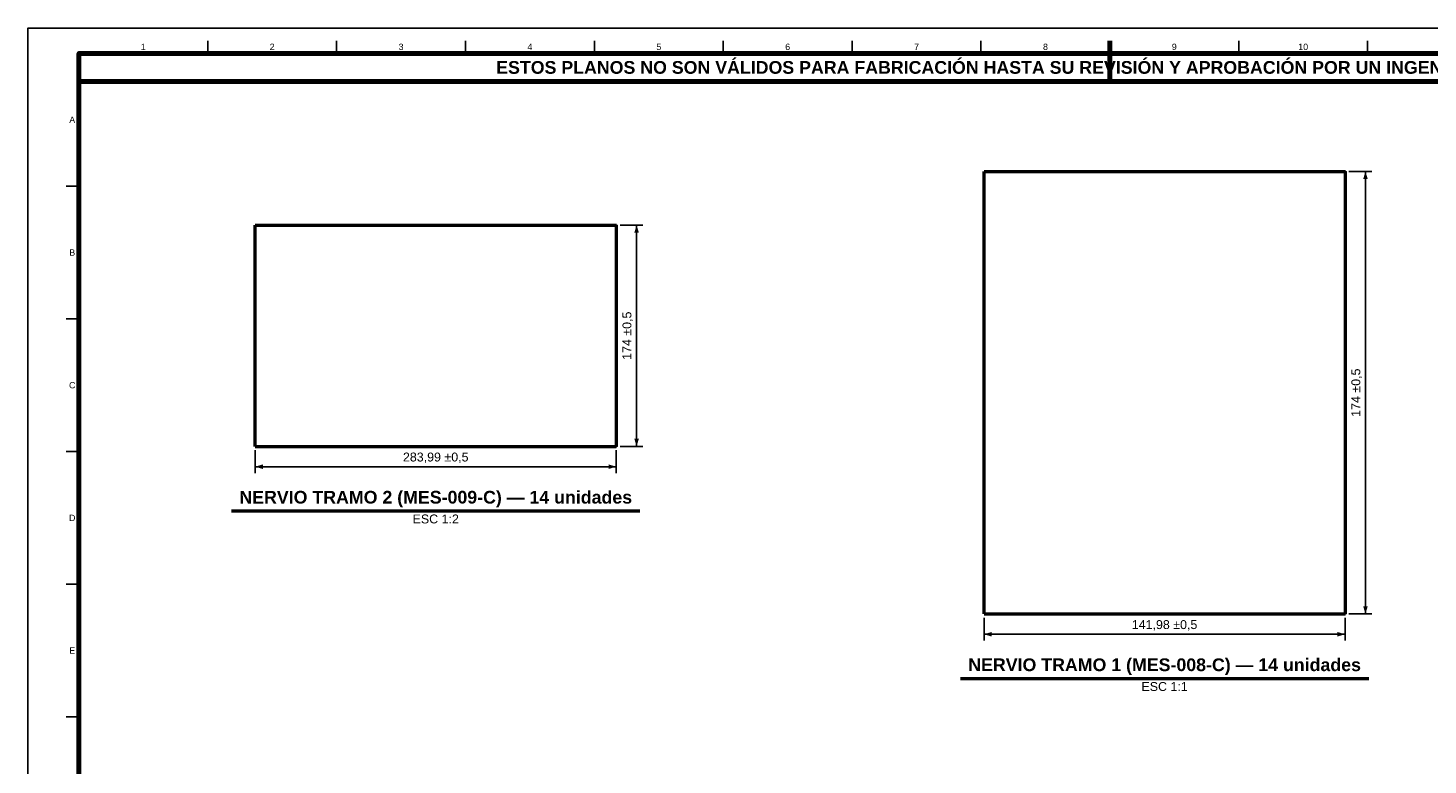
# Model space of a CAD drawing. Header units: millimetres. Extents: x 0 to 841, y 0 to 594.
# Tile 2 of 3: x 0 to 551, y 304 to 594. Entities that reach past the tile are written whole.
import ezdxf
from ezdxf.enums import TextEntityAlignment as Align

# ---------------------------------------------------------------- set-up
doc = ezdxf.new("R2010")
doc.units = ezdxf.units.MM
for name, color, linetype, lineweight in [('COTA', 7, 'CONTINUOUS', 25), ('FINA', 7, 'CONTINUOUS', 25), ('MARCO', 7, 'CONTINUOUS', 70), ('TXT', 7, 'CONTINUOUS', 25), ('VIS', 7, 'CONTINUOUS', 50)]:
    doc.layers.add(name, color=color, linetype=linetype, lineweight=lineweight)
doc.styles.add('STD', font='LiberationSans-Regular.ttf')
doc.styles.add('STDB', font='LiberationSans-Bold.ttf')

msp = doc.modelspace()

# ---------------------------------------------------------------- linework, layer by layer
at = {"layer": 'COTA'}
for p, q in [((519.5, 537.6), (528.52, 537.6)), ((526.02, 363.6), (526.02, 537.6)), ((232.85, 516.49), (241.86, 516.49)), ((239.36, 429.49), (239.36, 516.49)), ((232.85, 429.49), (241.86, 429.49)), ((89.36, 427.99), (89.36, 418.99)), ((231.35, 427.99), (231.35, 418.99)), ((89.36, 421.49), (231.35, 421.49)), ((519.5, 363.6), (528.52, 363.6)), ((376.02, 362.1), (376.02, 353.1)), ((518, 362.1), (518, 353.1)), ((376.02, 355.6), (518, 355.6))]:
    msp.add_line(p, q, dxfattribs=at)
for points in [[(526.02, 537.6), (525.12, 534.6), (526.92, 534.6)], [(239.36, 516.49), (238.46, 513.49), (240.26, 513.49)], [(239.36, 429.49), (240.26, 432.49), (238.46, 432.49)], [(89.36, 421.49), (92.36, 420.59), (92.36, 422.39)], [(231.35, 421.49), (228.35, 422.39), (228.35, 420.59)], [(526.02, 363.6), (526.92, 366.6), (525.12, 366.6)], [(376.02, 355.6), (379.02, 354.7), (379.02, 356.5)], [(518, 355.6), (515, 356.5), (515, 354.7)]]:
    msp.add_solid(points, dxfattribs=at)
at = {"layer": 'FINA'}
for p, q in [((70.69, 584), (70.69, 589)), ((121.38, 584), (121.38, 589)), ((172.06, 584), (172.06, 589)), ((222.75, 584), (222.75, 589)), ((273.44, 584), (273.44, 589)), ((324.12, 584), (324.12, 589)), ((374.81, 584), (374.81, 589)), ((425.5, 584), (425.5, 589)), ((476.19, 584), (476.19, 589)), ((526.88, 584), (526.88, 589)), ((20, 531.82), (15, 531.82)), ((20, 479.64), (15, 479.64)), ((20, 427.45), (15, 427.45)), ((20, 375.27), (15, 375.27)), ((20, 323.09), (15, 323.09))]:
    msp.add_line(p, q, dxfattribs=at)
msp.add_lwpolyline([(0, 0), (841, 0), (841, 594), (0, 594)], close=True, dxfattribs=at)
at = {"layer": 'MARCO'}
msp.add_line((425.5, 589), (425.5, 574), dxfattribs=at)
for points in [[(20, 10), (831, 10), (831, 584), (20, 584)], [(20, 573), (831, 573), (831, 584), (20, 584)]]:
    msp.add_lwpolyline(points, close=True, dxfattribs=at)
at = {"layer": 'VIS'}
for p, q in [((80.06, 404.09), (240.65, 404.09)), ((366.72, 338.2), (527.31, 338.2))]:
    msp.add_line(p, q, dxfattribs=at)
for points in [[(376.02, 363.6), (376.02, 537.6)], [(376.02, 537.6), (518, 537.6)], [(518, 537.6), (518, 537.6), (518.01, 537.6), (518.01, 537.6), (518.01, 537.6), (518.01, 537.6), (518.02, 537.6)], [(518, 537.6), (518, 363.6)], [(518.02, 537.6), (518.02, 363.6)], [(89.36, 429.49), (89.36, 516.49)], [(89.36, 516.49), (231.35, 516.49)], [(231.35, 516.49), (231.35, 429.49)], [(231.35, 516.49), (231.35, 516.49), (231.35, 516.49), (231.36, 516.49), (231.36, 516.49), (231.36, 516.49), (231.36, 516.49)], [(231.36, 516.49), (231.36, 429.49)], [(89.36, 429.49), (231.35, 429.49)], [(231.36, 429.49), (231.36, 429.49), (231.36, 429.49), (231.36, 429.49), (231.35, 429.49), (231.35, 429.49), (231.35, 429.49)], [(376.02, 363.6), (518, 363.6)], [(518.02, 363.6), (518.01, 363.6), (518.01, 363.6), (518.01, 363.6), (518.01, 363.6), (518, 363.6), (518, 363.6)]]:
    msp.add_lwpolyline(points, dxfattribs=at)

# ---------------------------------------------------------------- texts
at = {"layer": 'TXT'}
for s, height, style, p in [('1', 2.5, 'STD', (45.34, 586.6)), ('2', 2.5, 'STD', (96.03, 586.6)), ('3', 2.5, 'STD', (146.72, 586.6)), ('4', 2.5, 'STD', (197.41, 586.6)), ('5', 2.5, 'STD', (248.09, 586.6)), ('6', 2.5, 'STD', (298.78, 586.6)), ('7', 2.5, 'STD', (349.47, 586.6)), ('8', 2.5, 'STD', (400.16, 586.6)), ('9', 2.5, 'STD', (450.84, 586.6)), ('10', 2.5, 'STD', (501.53, 586.6)), ('ESTOS PLANOS NO SON VÁLIDOS PARA FABRICACIÓN HASTA SU REVISIÓN Y APROBACIÓN POR UN INGENIERO CALCULISTA HABILITADO.', 5, 'STDB', (425.5, 578.5)), ('A', 2.5, 'STD', (17.4, 557.91)), ('B', 2.5, 'STD', (17.4, 505.73)), ('C', 2.5, 'STD', (17.4, 453.55)), ('D', 2.5, 'STD', (17.4, 401.36)), ('E', 2.5, 'STD', (17.4, 349.18))]:
    msp.add_text(s, height=height, dxfattribs=dict(at, style=style)).set_placement(p, align=Align.MIDDLE_CENTER)
at = {"layer": 'TXT', "style": 'STD'}
for p in [(238.36, 472.99), (525.02, 450.6)]:
    msp.add_text('174 ±0,5', height=3.5, rotation=90, dxfattribs=at).set_placement(p, align=Align.BOTTOM_CENTER)
at = {"layer": 'TXT'}
for s, height, style, p in [('283,99 ±0,5', 3.5, 'STD', (160.36, 422.49)), ('NERVIO TRAMO 2 (MES-009-C) — 14 unidades', 5, 'STDB', (160.36, 405.49)), ('141,98 ±0,5', 3.5, 'STD', (447.01, 356.6)), ('NERVIO TRAMO 1 (MES-008-C) — 14 unidades', 5, 'STDB', (447.02, 339.6))]:
    msp.add_text(s, height=height, dxfattribs=dict(at, style=style)).set_placement(p, align=Align.BOTTOM_CENTER)
at = {"layer": 'TXT', "style": 'STD'}
for s, p in [('ESC 1:2', (160.36, 402.69)), ('ESC 1:1', (447.02, 336.8))]:
    msp.add_text(s, height=3.5, dxfattribs=at).set_placement(p, align=Align.TOP_CENTER)

doc.saveas('drawing.dxf')
